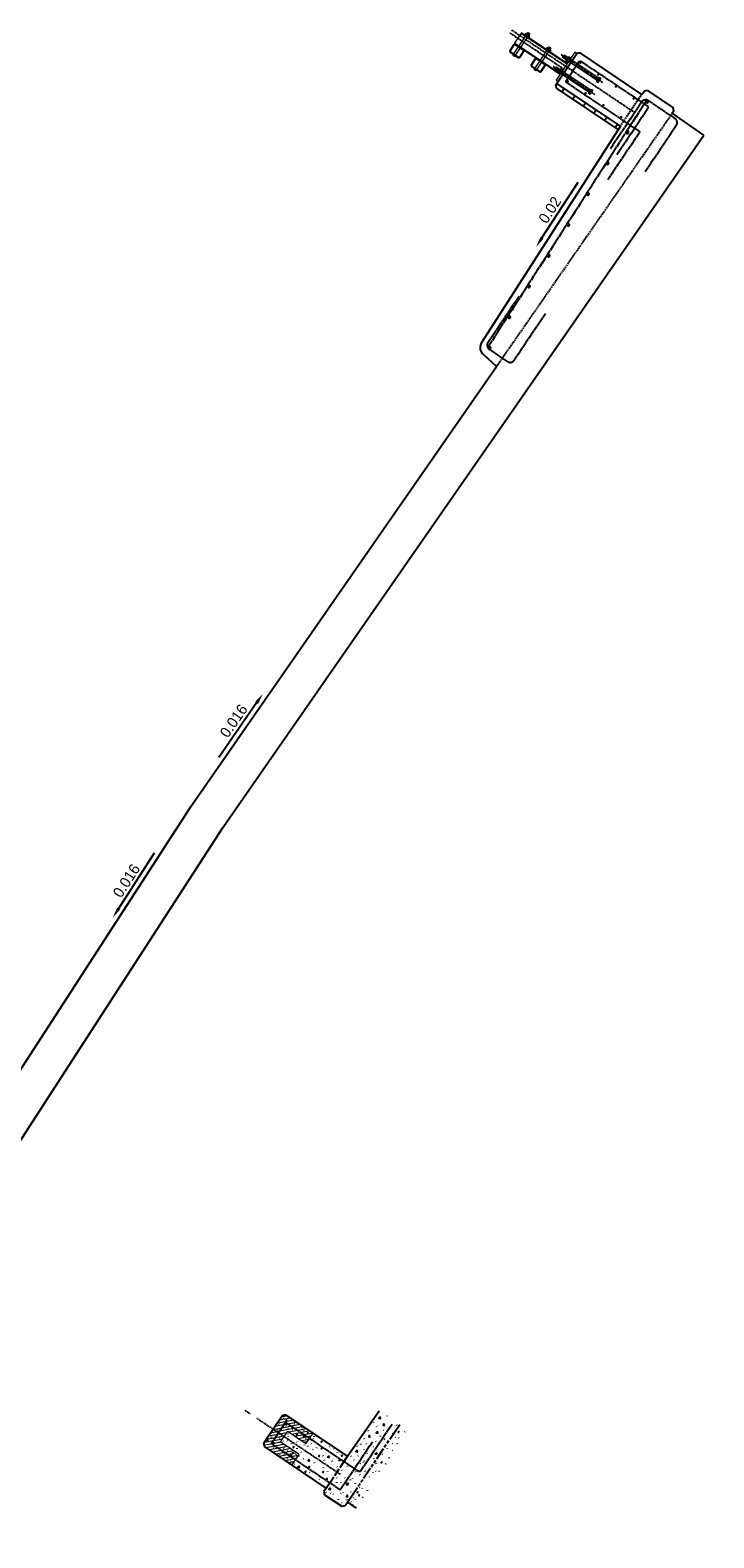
# Model space of a CAD drawing. Header units: inches. Extents: x 26089988 to 26091477, y 7484334 to 7485711.
# Tile 33 of 35: x 26090969 to 26091182, y 7484602 to 7485074. Entities that reach past the tile are written whole.
import ezdxf
from ezdxf import colors
from ezdxf.entities.mleader import LeaderData, LeaderLine
from ezdxf.enums import TextEntityAlignment as Align
from ezdxf.math import Vec2, Vec3

# ---------------------------------------------------------------- set-up
doc = ezdxf.new("R2010")
doc.units = ezdxf.units.IN
doc.header["$MEASUREMENT"] = 0
for name, pattern in [('bcenterline', [0.5, 0.375, -0.03125, 0.0625, -0.03125]), ('bconstruction', [0.46875, 0.25, -0.03125, 0.0625, -0.03125, 0.0625, -0.03125]), ('bhiddenpr', [0.1875, 0.125, -0.0625]), ('brebarpr', [1.5625, 1.5, -0.0625]), ('DGN Style 3', [25.340844, 18.100603, -7.240241]), ('DGN Style 7', [0.034211, 0.015395, -0.006842, 0.005132, -0.006842])]:
    doc.linetypes.add(name, pattern=pattern)
for name, color, linetype in [('BR_P_Gen_Approach_Slab', 30, 'Continuous'), ('BR_P_Gen_Hatch', 253, 'Continuous'), ('BR_P_Gen_Text', 7, 'Continuous'), ('BR_P_Rail_Centerline', 2, 'bcenterline'), ('BR_P_Rail_Hidden', 230, 'bhiddenpr'), ('BR_P_Rail_Object', 230, 'Continuous'), ('BR_P_Rail_Reinforcing', 30, 'brebarpr'), ('BR_P_Rail_Stl_Det_Hidden', 1, 'bhiddenpr'), ('BR_P_Slab_Const_Joint', 5, 'bconstruction')]:
    doc.layers.add(name, color=color, linetype=linetype)
doc.styles.add('Slanted-Normal', font='font31.shx', dxfattribs={"height": 0.14})
doc.styles.get("Standard").update_dxf_attribs({"font": 'arial.ttf'})

# ---------------------------------------------------------------- blocks, each defined once
blk = doc.blocks.new('*U996')
at = {"layer": 'BR_P_Rail_Reinforcing'}
h = blk.add_hatch(color=256, dxfattribs=at)
h.dxf.hatch_style = 1
h.paths.add_polyline_path([(-0.29, 0.23), (-0.33, 0.17, 0.381724), (-0.21, -0.31, 1), (0.21, 0.31, 0.39105)])
blk.add_circle((0, 0), 0.375, dxfattribs=at)
blk = doc.blocks.new('*U995')
at = {"layer": 'BR_P_Rail_Object', "color": 0, "linetype": 'ByBlock', "lineweight": -2, "transparency": 16777216}
for p in [(50.96, 75.99), (44.59, 66.49), (38.22, 56.99), (31.85, 47.5), (25.48, 38), (19.11, 28.5), (12.74, 19), (6.37, 9.5), (0, 0)]:
    blk.add_blockref('*U996', p, dxfattribs=at)
blk = doc.blocks.new('*U1021')
at = {"layer": 'BR_P_Rail_Reinforcing'}
h = blk.add_hatch(color=256, dxfattribs=at)
h.dxf.hatch_style = 1
h.paths.add_polyline_path([(-0.29, 0.23), (-0.33, 0.17, 0.381724), (-0.21, -0.31, 1), (0.21, 0.31, 0.39105)])
blk.add_circle((0, 0), 0.375, dxfattribs=at)
blk = doc.blocks.new('*U1022')
at = {"layer": 'BR_P_Rail_Object', "color": 0, "linetype": 'ByBlock', "lineweight": -2, "transparency": 16777216}
for p in [(80.21, 119.6), (70.18, 104.65), (60.15, 89.7), (50.13, 74.75), (40.1, 59.8), (30.08, 44.85), (20.05, 29.9), (10.03, 14.95), (0, 0)]:
    blk.add_blockref('*U1021', p, dxfattribs=at)

msp = doc.modelspace()

# ---------------------------------------------------------------- hatches: boundary and pattern name
at = {"layer": 'BR_P_Gen_Hatch'}
h = msp.add_hatch(dxfattribs=at)
h.set_pattern_fill('AR-B816', color=256, scale=0.5, angle=56.1527)
h.set_pattern_definition([(56.1527, (26091097.0043, 7484337.405), (-3.3221, 2.227925), []), (146.1527, (26091097.0043, 7484337.405), (-5.550025, -1.094176), [4, -4])])
h.paths.add_polyline_path([(26091133.21, 7485057.23), (26091132.93, 7485056.81), (26091133.14, 7485055.77), (26091152.48, 7485042.8), (26091153.16, 7485043.86)])
at = {"layer": 'BR_P_Rail_Reinforcing', "ltscale": 0.125}
for points in [[(26091140.81, 7485064.06, 0.994578), (26091140.37, 7485063.39, 0.999925), (26091140.81, 7485064.05)], [(26091136.91, 7485058.24, 0.994578), (26091136.47, 7485057.57, 0.999925), (26091136.91, 7485058.24)], [(26091146.37, 7485060.32, 0.994578), (26091145.93, 7485059.66, 0.999925), (26091146.38, 7485060.32)], [(26091142.48, 7485054.51, 0.994578), (26091142.03, 7485053.84, 0.999925), (26091142.48, 7485054.51)], [(26091151.94, 7485056.59, 0.994578), (26091151.5, 7485055.92, 0.999925), (26091151.94, 7485056.59)], [(26091157.5, 7485052.86, 0.994578), (26091157.06, 7485052.19, 0.999925), (26091157.51, 7485052.86)], [(26091148.04, 7485050.78, 0.994578), (26091147.6, 7485050.11, 0.999925), (26091148.04, 7485050.78)], [(26091153.6, 7485047.05, 0.994578), (26091153.16, 7485046.38, 0.999925), (26091153.61, 7485047.04)], [(26091048.33, 7484637.33, -0.994578), (26091048.78, 7484637.99, -0.999925), (26091048.33, 7484637.33)], [(26091053.89, 7484633.6, -0.994578), (26091054.34, 7484634.26, -0.999925), (26091053.9, 7484633.6)], [(26091044.43, 7484631.52, -0.994578), (26091044.88, 7484632.18, -0.999925), (26091044.43, 7484631.52)], [(26091049.99, 7484627.79, -0.994578), (26091050.44, 7484628.45, -0.999925), (26091050, 7484627.78)], [(26091059.46, 7484629.87, -0.994578), (26091059.91, 7484630.53, -0.999925), (26091059.46, 7484629.87)], [(26091055.56, 7484624.06, -0.994578), (26091056.01, 7484624.72, -0.999925), (26091055.56, 7484624.05)], [(26091065.02, 7484626.14, -0.994578), (26091065.47, 7484626.8, -0.999925), (26091065.03, 7484626.13)], [(26091061.12, 7484620.32, -0.994578), (26091061.57, 7484620.99, -0.999925), (26091061.13, 7484620.32)]]:
    msp.add_hatch(color=256, dxfattribs=at).paths.add_polyline_path(points)

# ---------------------------------------------------------------- linework, layer by layer
at = {"layer": 'BR_P_Gen_Approach_Slab'}
for p, q in [((26091159.84, 7485053.83), (26091160.54, 7485054.86)), ((26091161.58, 7485055.07), (26091160.54, 7485054.86)), ((26091161.58, 7485055.07), (26091169.66, 7485049.65)), ((26091169.85, 7485048.61), (26091169.36, 7485047.91)), ((26091179.23, 7485041.06), (26091169.36, 7485047.91)), ((26091169.85, 7485048.61), (26091169.66, 7485049.65)), ((26091153.16, 7485043.86), (26091109.75, 7484976.25)), ((26091028.39, 7484823.87), (26091179.23, 7485041.06)), ((26091114.38, 7484968.72), (26091110.28, 7484972.4)), ((26091018.54, 7484830.71), (26091114.38, 7484968.72)), ((26091018.54, 7484830.71), (26090927.23, 7484689.67)), ((26091028.61, 7484824.19), (26090884.91, 7484602.21))]:
    msp.add_line(p, q, dxfattribs=at)
msp.add_arc((26091112.28, 7484974.63), 3, 147.2985, 228.0979, dxfattribs=at)
at = {"layer": 'BR_P_Gen_Hatch'}
for p, q in [((26091046.43, 7484637.66), (26091046.32, 7484637.81)), ((26091047.83, 7484639.53), (26091047.72, 7484639.69)), ((26091050.61, 7484638.7), (26091050.62, 7484638.67)), ((26091051.19, 7484637.91), (26091051.14, 7484637.78)), ((26091075.93, 7484638.31), (26091075.87, 7484638.19)), ((26091077.7, 7484641.63), (26091077.59, 7484641.78)), ((26091080.09, 7484640.39), (26091080.05, 7484640.29)), ((26091083.3, 7484637.38), (26091083.2, 7484637.54)), ((26091043.93, 7484633.77), (26091043.87, 7484633.65)), ((26091045.99, 7484635.79), (26091045.88, 7484635.94)), ((26091046.46, 7484633.42), (26091046.41, 7484633.29)), ((26091049.01, 7484632.46), (26091048.91, 7484632.61)), ((26091049.07, 7484634.78), (26091049.09, 7484634.61)), ((26091049.19, 7484636.41), (26091049.13, 7484636.28)), ((26091049.19, 7484634.06), (26091049.21, 7484633.89)), ((26091050.65, 7484635.86), (26091050.54, 7484636.01)), ((26091053.6, 7484636.68), (26091053.61, 7484636.51)), ((26091054.06, 7484635.85), (26091054, 7484635.73)), ((26091054.74, 7484633.28), (26091054.69, 7484633.15)), ((26091057.16, 7484633.04), (26091057.05, 7484633.19)), ((26091057.33, 7484634.03), (26091057.35, 7484633.86)), ((26091073.13, 7484633.14), (26091073.03, 7484633.29)), ((26091074.4, 7484635.63), (26091074.29, 7484635.78)), ((26091077.08, 7484636.95), (26091076.97, 7484637.1)), ((26091077.98, 7484634.05), (26091077.92, 7484633.92)), ((26091078.04, 7484634.11), (26091077.99, 7484633.98)), ((26091078.98, 7484636.05), (26091078.99, 7484635.87)), ((26091079.41, 7484632.94), (26091079.3, 7484633.1)), ((26091082.04, 7484634.89), (26091081.93, 7484635.05)), ((26091082.77, 7484633.72), (26091082.72, 7484633.6)), ((26091083.9, 7484633.39), (26091083.79, 7484633.54)), ((26091085.7, 7484635.41), (26091085.65, 7484635.28)), ((26091044.78, 7484630.27), (26091044.68, 7484630.42)), ((26091046.6, 7484628.13), (26091046.49, 7484628.28)), ((26091047.8, 7484632.33), (26091047.69, 7484632.49)), ((26091047.96, 7484630.18), (26091047.86, 7484630.33)), ((26091048.08, 7484628.29), (26091047.98, 7484628.44)), ((26091049, 7484629.47), (26091048.95, 7484629.35)), ((26091050.37, 7484631.68), (26091050.26, 7484631.83)), ((26091050.59, 7484628.97), (26091050.53, 7484628.84)), ((26091051.63, 7484628.27), (26091051.58, 7484628.14)), ((26091051.93, 7484630.27), (26091051.94, 7484630.1)), ((26091052.08, 7484632.15), (26091051.97, 7484632.3)), ((26091052.7, 7484627.68), (26091052.59, 7484627.83)), ((26091053.22, 7484629.15), (26091053.24, 7484628.98)), ((26091054.18, 7484631.35), (26091054.19, 7484631.18)), ((26091054.56, 7484632.35), (26091054.51, 7484632.22)), ((26091055.27, 7484630.96), (26091055.29, 7484630.79)), ((26091056.57, 7484631.48), (26091056.46, 7484631.63)), ((26091057.08, 7484629.74), (26091056.98, 7484629.9)), ((26091058.08, 7484630.45), (26091058.03, 7484630.32)), ((26091060.16, 7484627.78), (26091060.06, 7484627.93)), ((26091062.12, 7484630.74), (26091062.07, 7484630.61)), ((26091063.59, 7484629.98), (26091063.53, 7484630.08)), ((26091064.55, 7484629.04), (26091064.5, 7484628.91)), ((26091069.05, 7484627.69), (26091068.94, 7484627.84)), ((26091071.05, 7484630.82), (26091070.95, 7484630.98)), ((26091071.08, 7484627.89), (26091071.03, 7484627.77)), ((26091071.88, 7484631.6), (26091071.83, 7484631.47)), ((26091072.91, 7484629.98), (26091072.85, 7484629.86)), ((26091073.76, 7484631.48), (26091073.65, 7484631.63)), ((26091074.01, 7484628.45), (26091073.91, 7484628.61)), ((26091076.04, 7484630.58), (26091075.93, 7484630.73)), ((26091076.79, 7484632.21), (26091076.69, 7484632.36)), ((26091078.79, 7484628.26), (26091078.68, 7484628.42)), ((26091080.34, 7484630.16), (26091080.24, 7484630.31)), ((26091081.81, 7484631.74), (26091081.76, 7484631.61)), ((26091081.85, 7484629.59), (26091081.8, 7484629.46)), ((26091083.44, 7484631.57), (26091083.34, 7484631.72)), ((26091049.01, 7484626.81), (26091048.95, 7484626.89)), ((26091050.06, 7484626.24), (26091050, 7484626.12)), ((26091051.35, 7484625.12), (26091051.25, 7484625.28)), ((26091053.99, 7484626.94), (26091053.94, 7484626.82)), ((26091057.58, 7484625.58), (26091057.47, 7484625.74)), ((26091060.17, 7484624.27), (26091060.12, 7484624.14)), ((26091060.6, 7484626.44), (26091060.49, 7484626.6)), ((26091061.53, 7484623.11), (26091061.48, 7484622.98)), ((26091062.93, 7484626.28), (26091062.94, 7484626.11)), ((26091064.62, 7484624.32), (26091064.51, 7484624.47)), ((26091066.07, 7484623.25), (26091065.97, 7484623.4)), ((26091067.89, 7484624.57), (26091067.78, 7484624.73)), ((26091069.88, 7484626.51), (26091069.78, 7484626.66)), ((26091071.79, 7484625.61), (26091071.8, 7484625.44)), ((26091072.85, 7484625.82), (26091072.74, 7484625.98)), ((26091073.08, 7484626.17), (26091072.98, 7484626.32)), ((26091073.42, 7484623.01), (26091073.31, 7484623.16)), ((26091076.11, 7484626.95), (26091076.01, 7484627.1)), ((26091076.71, 7484622.95), (26091076.6, 7484623.1)), ((26091076.81, 7484625.39), (26091076.7, 7484625.55)), ((26091077.82, 7484623), (26091077.71, 7484623.15)), ((26091079.69, 7484625.37), (26091079.64, 7484625.24)), ((26091079.75, 7484625.42), (26091079.7, 7484625.3)), ((26091080.69, 7484627.36), (26091080.7, 7484627.19)), ((26091055.99, 7484622.53), (26091055.88, 7484622.68)), ((26091059.08, 7484620.36), (26091058.98, 7484620.52)), ((26091064.34, 7484619.63), (26091064.35, 7484619.46)), ((26091064.53, 7484620.88), (26091064.42, 7484621.03)), ((26091065.72, 7484619.55), (26091065.66, 7484619.42)), ((26091067.04, 7484620.88), (26091066.93, 7484621.04)), ((26091068.63, 7484620.43), (26091068.58, 7484620.3)), ((26091069.36, 7484620.75), (26091069.31, 7484620.63)), ((26091070.15, 7484619.27), (26091070.09, 7484619.15)), ((26091070.34, 7484622.8), (26091070.23, 7484622.95)), ((26091071.77, 7484621.84), (26091071.66, 7484621.99)), ((26091074.62, 7484621.3), (26091074.57, 7484621.17)), ((26091075.73, 7484622.71), (26091075.68, 7484622.59)), ((26091061.06, 7484616.31), (26091060.95, 7484616.47)), ((26091062.69, 7484616.07), (26091062.59, 7484616.22)), ((26091063.43, 7484615.73), (26091063.32, 7484615.89)), ((26091064.9, 7484614.3), (26091064.91, 7484614.13)), ((26091065.69, 7484616.1), (26091065.64, 7484615.97)), ((26091066.37, 7484616.55), (26091066.32, 7484616.42)), ((26091067.65, 7484614.02), (26091067.55, 7484614.17)), ((26091068.92, 7484616.51), (26091068.81, 7484616.66)), ((26091069.64, 7484614.73), (26091069.58, 7484614.6)), ((26091070.19, 7484614.32), (26091070.14, 7484614.19)), ((26091071.6, 7484617.83), (26091071.49, 7484617.98)), ((26091072.49, 7484617.51), (26091072.38, 7484617.67)), ((26091072.5, 7484614.93), (26091072.44, 7484614.8)), ((26091072.56, 7484614.99), (26091072.51, 7484614.86)), ((26091073.9, 7484617.1), (26091073.92, 7484616.93)), ((26091065.98, 7484613.2), (26091065.93, 7484613.08)), ((26091069.07, 7484613.33), (26091068.97, 7484613.48)), ((26091069.52, 7484612.51), (26091069.41, 7484612.66))]:
    msp.add_line(p, q, dxfattribs=at)
at = {"layer": 'BR_P_Gen_Hatch', "flags": 128}
for points in [[(26091048.91, 7484638.92), (26091048.75, 7484639.13), (26091048.59, 7484638.95), (26091048.91, 7484638.92)], [(26091078.24, 7484639.55), (26091077.93, 7484639.97), (26091077.61, 7484639.62), (26091078.24, 7484639.55)], [(26091079.35, 7484637.32), (26091079.17, 7484637.84), (26091078.91, 7484637.43), (26091079.34, 7484637.32)], [(26091043.06, 7484632.55), (26091042.9, 7484632.76), (26091042.74, 7484632.58), (26091043.06, 7484632.55)], [(26091052.15, 7484634.33), (26091052, 7484634.54), (26091051.84, 7484634.36), (26091052.15, 7484634.33)], [(26091055.58, 7484635.01), (26091055.42, 7484635.22), (26091055.26, 7484635.04), (26091055.58, 7484635.01)], [(26091074.9, 7484633.83), (26091074.55, 7484634.25), (26091074.45, 7484633.78), (26091074.89, 7484633.83)], [(26091077.42, 7484634.99), (26091077.11, 7484635.41), (26091076.79, 7484635.06), (26091077.42, 7484634.99)], [(26091083.98, 7484635.26), (26091083.82, 7484635.47), (26091083.66, 7484635.29), (26091083.98, 7484635.26)], [(26091051.1, 7484630.52), (26091050.94, 7484630.73), (26091050.79, 7484630.56), (26091051.1, 7484630.52)], [(26091059.05, 7484627.82), (26091058.88, 7484628.03), (26091058.82, 7484627.8), (26091059.05, 7484627.82)], [(26091059.89, 7484632.19), (26091059.74, 7484632.4), (26091059.58, 7484632.22), (26091059.89, 7484632.19)], [(26091066.24, 7484627.89), (26091066.08, 7484628.1), (26091065.93, 7484627.92), (26091066.24, 7484627.89)], [(26091071.05, 7484629.11), (26091070.74, 7484629.54), (26091070.42, 7484629.18), (26091071.05, 7484629.11)], [(26091077.11, 7484628.38), (26091076.8, 7484628.81), (26091076.48, 7484628.45), (26091077.11, 7484628.38)], [(26091052.82, 7484624.26), (26091052.51, 7484624.68), (26091052.19, 7484624.33), (26091052.82, 7484624.26)], [(26091054.86, 7484622.87), (26091054.7, 7484623.08), (26091054.54, 7484622.9), (26091054.86, 7484622.87)], [(26091055.91, 7484626.19), (26091055.73, 7484626.71), (26091055.47, 7484626.3), (26091055.9, 7484626.19)], [(26091062.15, 7484627.36), (26091061.83, 7484627.78), (26091061.52, 7484627.43), (26091062.15, 7484627.36)], [(26091078.66, 7484625.77), (26091078.5, 7484625.98), (26091078.34, 7484625.81), (26091078.66, 7484625.77)], [(26091060.36, 7484622.74), (26091060.21, 7484622.95), (26091060.05, 7484622.77), (26091060.36, 7484622.74)], [(26091068.14, 7484618.86), (26091067.82, 7484619.29), (26091067.5, 7484618.93), (26091068.14, 7484618.86)], [(26091062.57, 7484617.34), (26091062.26, 7484617.76), (26091061.94, 7484617.41), (26091062.57, 7484617.34)], [(26091067.89, 7484615.01), (26091067.71, 7484615.53), (26091067.44, 7484615.12), (26091067.88, 7484615.01)], [(26091071.12, 7484616.41), (26091070.96, 7484616.62), (26091070.8, 7484616.44), (26091071.12, 7484616.41)], [(26091071.6, 7484615.42), (26091071.45, 7484615.63), (26091071.29, 7484615.45), (26091071.6, 7484615.42)]]:
    msp.add_lwpolyline(points, dxfattribs=at)
at = {"layer": 'BR_P_Rail_Centerline', "linetype": 'DGN Style 7'}
for p, q in [((26091118.55, 7485073.09), (26091135.38, 7485061.8)), ((26091157.61, 7485048.1), (26091119.11, 7485073.92)), ((26091145.17, 7485053.73), (26091131.93, 7485062.61)), ((26091147.68, 7485057.46), (26091134.44, 7485066.35)), ((26091037.33, 7484640.97), (26091035.67, 7484642.09)), ((26091065.57, 7484622.04), (26091039.27, 7484639.68))]:
    msp.add_line(p, q, dxfattribs=at)
at = {"layer": 'BR_P_Rail_Hidden', "color": 1, "linetype": 'DGN Style 3', "lineweight": 13}
for p, q in [((26091136.38, 7485063.3), (26091122.05, 7485072.91)), ((26091119.53, 7485066.41), (26091119.65, 7485066.59)), ((26091119.65, 7485066.59), (26091120.43, 7485066.07)), ((26091120.04, 7485069.92), (26091134.37, 7485060.31)), ((26091120.43, 7485066.07), (26091120.31, 7485065.88)), ((26091134.26, 7485060.14), (26091133.58, 7485060.6))]:
    msp.add_line(p, q, dxfattribs=at)
at = {"layer": 'BR_P_Rail_Hidden', "color": 1, "linetype": 'DGN Style 3'}
for p, q in [((26091123.56, 7485072.14), (26091123.94, 7485072.71)), ((26091124.08, 7485071.79), (26091124.46, 7485072.36)), ((26091130.21, 7485067.68), (26091130.59, 7485068.25)), ((26091130.73, 7485067.33), (26091131.11, 7485067.9))]:
    msp.add_line(p, q, dxfattribs=at)
at = {"layer": 'BR_P_Rail_Hidden', "color": 1, "lineweight": 13}
for p, q in [((26091126.18, 7485061.95), (26091126.3, 7485062.13)), ((26091126.3, 7485062.13), (26091127.08, 7485061.61)), ((26091127.08, 7485061.61), (26091126.96, 7485061.43))]:
    msp.add_line(p, q, dxfattribs=at)
at = {"layer": 'BR_P_Rail_Hidden', "color": 1, "linetype": 'DGN Style 3', "lineweight": 13, "flags": 128}
msp.add_lwpolyline([(26091119.75, 7485066.32), (26091119.81, 7485066.41), (26091120.2, 7485066.15), (26091120.14, 7485066.06)], close=True, dxfattribs=at)
at = {"layer": 'BR_P_Rail_Hidden', "color": 1, "lineweight": 13, "flags": 128}
msp.add_lwpolyline([(26091126.4, 7485061.86), (26091126.46, 7485061.95), (26091126.85, 7485061.69), (26091126.79, 7485061.6)], close=True, dxfattribs=at)
at = {"layer": 'BR_P_Rail_Object', "color": 4, "linetype": 'Continuous', "lineweight": 13}
for p, q in [((26091119.8, 7485066.53), (26091123.56, 7485072.14)), ((26091124.08, 7485071.79), (26091120.32, 7485066.18)), ((26091123.22, 7485072.36), (26091123.53, 7485072.83)), ((26091123.52, 7485072.16), (26091123.83, 7485072.63)), ((26091123.75, 7485072.84), (26091124.65, 7485072.23)), ((26091123.94, 7485072.71), (26091124.26, 7485073.18)), ((26091123.98, 7485072.68), (26091124.43, 7485072.38)), ((26091124.08, 7485072.69), (26091124.39, 7485072.48)), ((26091124.1, 7485072.83), (26091124.51, 7485072.55)), ((26091124.12, 7485071.76), (26091124.43, 7485072.23)), ((26091124.22, 7485072.9), (26091124.53, 7485072.69)), ((26091124.24, 7485073.04), (26091124.65, 7485072.76)), ((26091124.26, 7485073.18), (26091124.77, 7485072.83)), ((26091124.73, 7485072.03), (26091124.42, 7485071.56)), ((26091124.77, 7485072.83), (26091124.46, 7485072.36)), ((26091126.45, 7485062.07), (26091130.21, 7485067.68)), ((26091130.73, 7485067.33), (26091126.96, 7485061.72)), ((26091129.87, 7485067.91), (26091130.18, 7485068.37)), ((26091130.17, 7485067.71), (26091130.48, 7485068.17)), ((26091130.4, 7485068.38), (26091131.3, 7485067.77)), ((26091130.59, 7485068.25), (26091130.9, 7485068.72)), ((26091130.62, 7485068.23), (26091131.07, 7485067.92)), ((26091130.73, 7485068.23), (26091131.04, 7485068.02)), ((26091130.75, 7485068.37), (26091131.16, 7485068.09)), ((26091130.77, 7485067.3), (26091131.08, 7485067.77)), ((26091130.87, 7485068.44), (26091131.18, 7485068.23)), ((26091130.89, 7485068.58), (26091131.3, 7485068.3)), ((26091130.9, 7485068.72), (26091131.42, 7485068.37)), ((26091131.38, 7485067.57), (26091131.07, 7485067.1)), ((26091131.42, 7485068.37), (26091131.11, 7485067.9))]:
    msp.add_line(p, q, dxfattribs=at)
at = {"layer": 'BR_P_Rail_Object', "color": 5, "lineweight": 0}
for p, q in [((26091122.16, 7485073.08), (26091119.93, 7485069.75)), ((26091136.49, 7485063.46), (26091122.16, 7485073.08)), ((26091119.93, 7485069.75), (26091120.34, 7485069.47)), ((26091122.84, 7485067.8), (26091126.99, 7485065.02)), ((26091129.48, 7485063.34), (26091133.58, 7485060.6))]:
    msp.add_line(p, q, dxfattribs=at)
at = {"layer": 'BR_P_Rail_Object'}
for p, q in [((26091132.93, 7485056.81), (26091139.48, 7485066.58)), ((26091140.52, 7485066.78), (26091139.48, 7485066.58)), ((26091159.84, 7485053.83), (26091140.52, 7485066.78)), ((26091153.16, 7485043.86), (26091133.21, 7485057.23)), ((26091133.14, 7485055.77), (26091132.93, 7485056.81)), ((26091152.46, 7485042.82), (26091133.14, 7485055.77)), ((26091067.8, 7484627.76), (26091077.7, 7484642)), ((26091047.45, 7484640.51), (26091041.61, 7484631.79)), ((26091048.49, 7484640.71), (26091047.45, 7484640.51)), ((26091067.8, 7484627.76), (26091048.49, 7484640.71)), ((26091041.81, 7484630.75), (26091041.61, 7484631.79)), ((26091061.12, 7484617.8), (26091041.81, 7484630.75)), ((26091061.12, 7484617.8), (26091060.42, 7484616.76)), ((26091060.42, 7484616.76), (26091060.63, 7484615.72)), ((26091060.63, 7484615.72), (26091066.03, 7484612.1)), ((26091066.03, 7484612.1), (26091067.07, 7484612.3)), ((26091067.07, 7484612.3), (26091067.76, 7484613.34)), ((26091067.76, 7484613.34), (26091070.53, 7484611.48))]:
    msp.add_line(p, q, dxfattribs=at)
at = {"layer": 'BR_P_Rail_Object', "color": 241, "lineweight": 13}
for p, q in [((26091138.86, 7485067), (26091133.01, 7485058.27)), ((26091139.48, 7485066.58), (26091138.86, 7485067)), ((26091133.01, 7485058.27), (26091133.63, 7485057.85))]:
    msp.add_line(p, q, dxfattribs=at)
at = {"layer": 'BR_P_Rail_Object', "color": 151, "lineweight": 13}
for p, q in [((26091132.57, 7485061.65), (26091133.05, 7485062.38)), ((26091132.74, 7485061.69), (26091133.09, 7485062.21)), ((26091132.88, 7485061.67), (26091133.16, 7485062.09)), ((26091132.95, 7485061.55), (26091133.3, 7485062.07)), ((26091134.21, 7485061.61), (26091133.05, 7485062.38)), ((26091133.09, 7485061.53), (26091133.36, 7485061.95)), ((26091133.15, 7485061.41), (26091133.5, 7485061.93)), ((26091133.29, 7485061.39), (26091133.57, 7485061.81)), ((26091133.36, 7485061.27), (26091133.71, 7485061.79)), ((26091134.31, 7485061.76), (26091133.62, 7485060.73)), ((26091134.57, 7485061.84), (26091135.14, 7485061.45)), ((26091135.07, 7485065.39), (26091135.56, 7485066.12)), ((26091136.23, 7485064.62), (26091135.07, 7485065.39)), ((26091135.25, 7485065.43), (26091135.6, 7485065.95)), ((26091135.39, 7485065.41), (26091135.66, 7485065.83)), ((26091135.45, 7485065.29), (26091135.8, 7485065.81)), ((26091136.72, 7485065.35), (26091135.56, 7485066.12)), ((26091135.59, 7485065.27), (26091135.87, 7485065.69)), ((26091135.66, 7485065.15), (26091136.01, 7485065.67)), ((26091135.8, 7485065.13), (26091136.08, 7485065.55)), ((26091135.87, 7485065.01), (26091136.22, 7485065.53)), ((26091136.01, 7485064.99), (26091136.29, 7485065.41)), ((26091136.08, 7485064.87), (26091136.43, 7485065.39)), ((26091136.82, 7485065.5), (26091136.13, 7485064.46)), ((26091136.72, 7485063.81), (26091136.15, 7485064.2)), ((26091136.22, 7485064.85), (26091136.5, 7485065.27)), ((26091136.38, 7485064.54), (26091136.96, 7485064.16)), ((26091136.85, 7485065.23), (26091137.42, 7485064.85)), ((26091137.08, 7485065.58), (26091137.65, 7485065.19)), ((26091133.72, 7485060.88), (26091132.57, 7485061.65)), ((26091133.5, 7485061.25), (26091133.78, 7485061.67)), ((26091133.57, 7485061.13), (26091133.92, 7485061.65)), ((26091134.22, 7485060.07), (26091133.65, 7485060.46)), ((26091133.71, 7485061.11), (26091133.99, 7485061.53)), ((26091133.88, 7485060.8), (26091134.45, 7485060.42)), ((26091134.34, 7485061.49), (26091134.91, 7485061.11))]:
    msp.add_line(p, q, dxfattribs=at)
at = {"layer": 'BR_P_Rail_Object', "lineweight": 13}
for p, q in [((26091045.97, 7484638.05), (26091045.78, 7484638.01)), ((26091050.99, 7484639.04), (26091045.97, 7484638.05)), ((26091051.16, 7484638.2), (26091046.13, 7484637.21)), ((26091051.32, 7484637.36), (26091046.3, 7484636.37)), ((26091049.99, 7484639.71), (26091046.45, 7484639.01)), ((26091048.99, 7484640.38), (26091047.12, 7484640.01)), ((26091052, 7484638.36), (26091051.16, 7484638.2)), ((26091053, 7484637.69), (26091051.32, 7484637.36)), ((26091046.96, 7484633.02), (26091041.94, 7484632.03)), ((26091046.8, 7484633.86), (26091042.42, 7484633)), ((26091046.63, 7484634.7), (26091043.09, 7484634)), ((26091046.47, 7484635.54), (26091043.76, 7484635)), ((26091046.3, 7484636.37), (26091044.43, 7484636)), ((26091046.13, 7484637.21), (26091045.11, 7484637.01)), ((26091051.49, 7484636.53), (26091046.47, 7484635.54)), ((26091048.64, 7484635.09), (26091046.63, 7484634.7)), ((26091047.97, 7484634.09), (26091046.8, 7484633.86)), ((26091047.29, 7484633.09), (26091046.96, 7484633.02)), ((26091051.65, 7484635.69), (26091049.45, 7484635.25)), ((26091051.82, 7484634.85), (26091050.45, 7484634.58)), ((26091051.98, 7484634.01), (26091051.46, 7484633.91)), ((26091054, 7484637.02), (26091051.49, 7484636.53)), ((26091055, 7484636.35), (26091051.65, 7484635.69)), ((26091056, 7484635.68), (26091051.82, 7484634.85)), ((26091057.01, 7484635), (26091051.98, 7484634.01)), ((26091056.33, 7484634), (26091052.46, 7484633.24)), ((26091055.66, 7484633), (26091053.46, 7484632.57)), ((26091041.94, 7484632.03), (26091041.74, 7484632)), ((26091042.1, 7484631.2), (26091041.74, 7484631.12)), ((26091046.93, 7484632.15), (26091042.1, 7484631.2)), ((26091047.29, 7484631.35), (26091042.36, 7484630.38)), ((26091047.46, 7484630.51), (26091043.36, 7484629.71)), ((26091047.62, 7484629.67), (26091044.37, 7484629.03)), ((26091047.79, 7484628.84), (26091045.37, 7484628.36)), ((26091047.95, 7484628), (26091046.37, 7484627.69)), ((26091047.91, 7484631.47), (26091047.29, 7484631.35)), ((26091048.91, 7484630.8), (26091047.46, 7484630.51)), ((26091049.92, 7484630.13), (26091047.62, 7484629.67)), ((26091050.92, 7484629.45), (26091047.79, 7484628.84)), ((26091051.92, 7484628.78), (26091047.95, 7484628)), ((26091052.3, 7484627.99), (26091048.12, 7484627.16)), ((26091054.99, 7484632), (26091054.46, 7484631.89)), ((26091048.12, 7484627.16), (26091047.37, 7484627.02)), ((26091051.63, 7484626.99), (26091048.37, 7484626.34)), ((26091050.96, 7484625.98), (26091049.38, 7484625.67))]:
    msp.add_line(p, q, dxfattribs=at)
at = {"layer": 'BR_P_Rail_Object', "linetype": 'Continuous', "lineweight": 13}
for p, q in [((26091048.78, 7484635.3), (26091046.92, 7484632.54)), ((26091054.78, 7484631.68), (26091049.24, 7484635.4)), ((26091054.78, 7484631.68), (26091057.01, 7484635)), ((26091052.55, 7484628.36), (26091047.01, 7484632.07)), ((26091052.55, 7484628.36), (26091050.32, 7484625.04))]:
    msp.add_line(p, q, dxfattribs=at)
at = {"layer": 'BR_P_Rail_Object', "color": 2, "lineweight": 0, "flags": 128}
for points in [[(26091118.67, 7485066.98), (26091121.16, 7485065.31, 0.414214), (26091121.86, 7485065.45), (26091122.97, 7485067.11, 0.414214), (26091122.84, 7485067.8), (26091120.34, 7485069.47, 0.414214), (26091119.65, 7485069.34), (26091118.53, 7485067.68, 0.414214)], [(26091118.81, 7485067.19), (26091121.3, 7485065.52, 0.414214), (26091121.65, 7485065.59), (26091122.77, 7485067.25, 0.414214), (26091122.7, 7485067.6), (26091120.2, 7485069.27, 0.414214), (26091119.86, 7485069.2), (26091118.74, 7485067.54, 0.414214)], [(26091125.32, 7485062.52), (26091127.81, 7485060.85, 0.414214), (26091128.51, 7485060.99), (26091129.62, 7485062.65, 0.414214), (26091129.48, 7485063.34), (26091126.99, 7485065.02, 0.414214), (26091126.3, 7485064.88), (26091125.18, 7485063.22, 0.414214)], [(26091125.46, 7485062.73), (26091127.95, 7485061.06, 0.414214), (26091128.3, 7485061.13), (26091129.41, 7485062.79, 0.414214), (26091129.34, 7485063.14), (26091126.85, 7485064.81, 0.414214), (26091126.5, 7485064.74), (26091125.39, 7485063.08, 0.414214)]]:
    msp.add_lwpolyline(points, format="xyb", close=True, dxfattribs=at)
at = {"layer": 'BR_P_Rail_Object', "color": 5, "lineweight": 0, "extrusion": (0, 0, -1)}
for centre, radius in [((-26091119.5, 7485066.4), 0.025), ((-26091119.5, 7485066.4), 0.0125), ((-26091126.15, 7485061.94), 0.025), ((-26091126.15, 7485061.94), 0.0125)]:
    msp.add_arc(centre, radius, 0.5079, 123.8473, dxfattribs=at)
at = {"layer": 'BR_P_Rail_Object', "color": 5, "lineweight": 13}
for centre in [(26091120.08, 7485066.39), (26091126.73, 7485061.93)]:
    msp.add_arc(centre, 0.608, 179.4921, 292.8133, dxfattribs=at)
at = {"layer": 'BR_P_Rail_Object', "color": 5, "lineweight": 0}
for centre, radius in [((26091120.31, 7485065.85), 0.0125), ((26091120.31, 7485065.85), 0.025), ((26091126.96, 7485061.4), 0.0125), ((26091126.96, 7485061.4), 0.025)]:
    msp.add_arc(centre, radius, 292.8133, 56.1527, dxfattribs=at)
at = {"layer": 'BR_P_Rail_Object', "lineweight": 13, "extrusion": (0, 0, -1)}
for centre, start, end in [((-26091047.2, 7484632.35), 303.8473, 33.8473), ((-26091049.06, 7484635.12), 33.8473, 123.8473)]:
    msp.add_arc(centre, 0.333, start, end, dxfattribs=at)
at = {"layer": 'BR_P_Rail_Object', "color": 4, "linetype": 'Continuous', "lineweight": 13}
for centre, major_axis, ratio in [((26091123.68, 7485072.73), (0.15, -0.1), 0.693482), ((26091123.68, 7485072.73), (0.0749, -0.0502), 0.693482), ((26091124.13, 7485072.43), (0.3, -0.201), 0.34626), ((26091124.13, 7485072.43), (0.15, -0.101), 0.34626), ((26091124.58, 7485072.13), (0.15, -0.1), 0.693482), ((26091124.58, 7485072.13), (0.0749, -0.0502), 0.693482), ((26091130.33, 7485068.27), (0.15, -0.1), 0.693482), ((26091130.33, 7485068.27), (0.0749, -0.0502), 0.693482), ((26091130.78, 7485067.97), (0.3, -0.201), 0.34626), ((26091130.78, 7485067.97), (0.15, -0.101), 0.34626), ((26091131.23, 7485067.67), (0.15, -0.1), 0.693482), ((26091131.23, 7485067.67), (0.0749, -0.0502), 0.693482)]:
    msp.add_ellipse(centre, major_axis=major_axis, ratio=ratio, start_param=0, end_param=3.141593, dxfattribs=at)
at = {"layer": 'BR_P_Rail_Object', "color": 151, "lineweight": 13, "extrusion": (0, 0, -1)}
for centre, major_axis in [((26091134.46, 7485061.66), (-0.116, -0.172)), ((26091134.46, 7485061.66), (-0.0578, -0.0862)), ((26091136.96, 7485065.4), (-0.116, -0.172)), ((26091136.96, 7485065.4), (-0.0578, -0.0862))]:
    msp.add_ellipse(centre, major_axis=major_axis, ratio=0.828916, start_param=0, end_param=3.141593, dxfattribs=at)
at = {"layer": 'BR_P_Rail_Object', "color": 151, "lineweight": 13}
for centre, major_axis, ratio in [((26091136.27, 7485064.37), (0.116, 0.172), 0.828916), ((26091136.27, 7485064.37), (0.0578, 0.0862), 0.828916), ((26091136.62, 7485064.89), (0.231, 0.345), 0.414458), ((26091136.62, 7485064.89), (0.116, 0.172), 0.414458), ((26091133.76, 7485060.63), (0.116, 0.172), 0.828916), ((26091133.76, 7485060.63), (0.0578, 0.0862), 0.828916), ((26091134.11, 7485061.15), (0.231, 0.345), 0.414458), ((26091134.11, 7485061.15), (0.116, 0.172), 0.414458)]:
    msp.add_ellipse(centre, major_axis=major_axis, ratio=ratio, start_param=0, end_param=3.141593, dxfattribs=at)
at = {"layer": 'BR_P_Rail_Reinforcing'}
for p, q in [((26091136.22, 7485058.1), (26091140.23, 7485064.08)), ((26091161.72, 7485050.16), (26091140.79, 7485064.19)), ((26091158.92, 7485042.4), (26091136.33, 7485057.55)), ((26091161.45, 7485052.14), (26091111.86, 7484974.9)), ((26091152.02, 7485034.98), (26091161.82, 7485049.6)), ((26091149.23, 7485027.23), (26091159.03, 7485041.84)), ((26091048.2, 7484638.02), (26091044.19, 7484632.04)), ((26091071.34, 7484622.98), (26091048.75, 7484638.13)), ((26091081.7, 7484637.71), (26091071.9, 7484623.09)), ((26091065.22, 7484617.45), (26091044.29, 7484631.49)), ((26091075.58, 7484632.18), (26091065.78, 7484617.56))]:
    msp.add_line(p, q, dxfattribs=at)
for points in [[(26091150.03, 7485036.92), (26091159.78, 7485051.45, -0.414214), (26091161.86, 7485051.86), (26091170.27, 7485046.23, -0.414214), (26091170.68, 7485044.14), (26091160.93, 7485029.61)], [(26091129.68, 7484985.18), (26091119.93, 7484970.65, -0.414214), (26091117.85, 7484970.24), (26091112.09, 7484974.1, -0.414214), (26091111.68, 7484976.18), (26091121.43, 7484990.71)]]:
    msp.add_lwpolyline(points, format="xyb", dxfattribs=at)
at = {"layer": 'BR_P_Rail_Reinforcing', "extrusion": (0, 0, -1)}
for centre, start, end in [((-26091140.56, 7485063.86), 33.8473, 123.8473), ((-26091136.55, 7485057.88), 303.8473, 33.8473), ((-26091158.7, 7485042.07), 123.8473, 213.8473), ((-26091048.53, 7484637.8), 33.8473, 123.8473), ((-26091044.52, 7484631.82), 303.8473, 33.8473), ((-26091071.56, 7484623.32), 213.8473, 303.8473)]:
    msp.add_arc(centre, 0.4, start, end, dxfattribs=at)
at = {"layer": 'BR_P_Rail_Reinforcing'}
for centre, start, end in [((26091161.49, 7485049.82), 326.1527, 56.1527), ((26091065.45, 7484617.79), 236.1527, 326.1527)]:
    msp.add_arc(centre, 0.4, start, end, dxfattribs=at)
at = {"layer": 'BR_P_Rail_Stl_Det_Hidden', "linetype": 'DGN Style 3', "lineweight": 13}
for p, q in [((26091145.88, 7485058.15), (26091136.94, 7485064.14)), ((26091146.36, 7485058.88), (26091137.43, 7485064.87)), ((26091143.37, 7485054.41), (26091134.44, 7485060.4)), ((26091143.86, 7485055.14), (26091134.92, 7485061.13)), ((26091145.66, 7485057.82), (26091146.58, 7485059.2)), ((26091146.02, 7485057.58), (26091145.66, 7485057.82)), ((26091145.89, 7485058.17), (26091146.25, 7485057.92)), ((26091146.92, 7485058.72), (26091146.23, 7485057.69)), ((26091146.35, 7485058.86), (26091146.71, 7485058.61)), ((26091146.58, 7485059.2), (26091146.95, 7485058.96)), ((26091143.15, 7485054.08), (26091144.07, 7485055.46)), ((26091143.51, 7485053.84), (26091143.15, 7485054.08)), ((26091143.38, 7485054.43), (26091143.74, 7485054.18)), ((26091144.41, 7485054.99), (26091143.72, 7485053.95)), ((26091143.84, 7485055.12), (26091144.21, 7485054.87)), ((26091144.07, 7485055.46), (26091144.44, 7485055.22))]:
    msp.add_line(p, q, dxfattribs=at)
at = {"layer": 'BR_P_Rail_Stl_Det_Hidden', "linetype": 'DGN Style 3', "lineweight": 13, "extrusion": (0, 0, -1)}
for centre, major_axis, ratio in [((26091146.14, 7485057.75), (0.116, 0.172), 0.527711), ((26091146.14, 7485057.75), (0.0578, 0.0862), 0.527711), ((26091146.48, 7485058.27), (0.231, 0.345), 0.263855), ((26091146.48, 7485058.27), (0.116, 0.172), 0.263855), ((26091146.83, 7485058.79), (0.116, 0.172), 0.527711), ((26091146.83, 7485058.79), (0.0578, 0.0862), 0.527711), ((26091143.63, 7485054.01), (0.116, 0.172), 0.527711), ((26091143.63, 7485054.01), (0.0578, 0.0862), 0.527711), ((26091143.98, 7485054.53), (0.231, 0.345), 0.263855), ((26091143.98, 7485054.53), (0.116, 0.172), 0.263855), ((26091144.32, 7485055.05), (0.116, 0.172), 0.527711), ((26091144.32, 7485055.05), (0.0578, 0.0862), 0.527711)]:
    msp.add_ellipse(centre, major_axis=major_axis, ratio=ratio, start_param=0, end_param=3.141593, dxfattribs=at)
at = {"layer": 'BR_P_Slab_Const_Joint'}
for p, q in [((26091153.16, 7485043.86), (26091159.84, 7485053.83)), ((26091169.36, 7485047.91), (26091114.38, 7484968.72))]:
    msp.add_line(p, q, dxfattribs=at)
at = {"layer": 'BR_P_Slab_Const_Joint', "linetype": 'Continuous'}
for p, q in [((26091080.99, 7484633.07), (26091084.1, 7484637.7)), ((26091080.16, 7484631.82), (26091080.71, 7484632.65)), ((26091076.91, 7484626.98), (26091079.04, 7484630.16)), ((26091079.32, 7484630.57), (26091079.88, 7484631.41)), ((26091064.6, 7484622.99), (26091065.16, 7484623.82)), ((26091065.44, 7484624.23), (26091067.8, 7484627.76)), ((26091072.82, 7484620.89), (26091074.96, 7484624.07)), ((26091075.24, 7484624.48), (26091075.79, 7484625.31)), ((26091076.07, 7484625.73), (26091076.63, 7484626.56)), ((26091061.12, 7484617.8), (26091063.49, 7484621.33)), ((26091063.77, 7484621.74), (26091064.32, 7484622.57)), ((26091071.15, 7484618.39), (26091071.71, 7484619.22)), ((26091071.99, 7484619.64), (26091072.54, 7484620.47)), ((26091067.76, 7484613.34), (26091070.87, 7484617.98))]:
    msp.add_line(p, q, dxfattribs=at)

# ---------------------------------------------------------------- block references
at = {"layer": 'BR_P_Rail_Object', "xscale": -1}
for name, p, rotation in [('*U995', (26091161.52, 7485051.57), 113.5425772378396), ('*U1022', (26090878.14, 7484609.15), 293.4006352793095)]:
    msp.add_blockref(name, p, dxfattribs=dict(at, rotation=rotation))

# ---------------------------------------------------------------- texts
at = {"layer": 'BR_P_Gen_Text', "style": 'Slanted-Normal'}
for s, rotation, p in [('0.02', 57.0825, (26091133.33, 7485016.23)), ('0.016', 55.2229, (26091034.37, 7484856.29)), ('0.016', 57.0825, (26091000.88, 7484806.35))]:
    msp.add_text(s, height=3.36, rotation=rotation, dxfattribs=at).set_placement(p, align=Align.BOTTOM_CENTER)

# ---------------------------------------------------------------- leaders
at = {"layer": 'BR_P_Gen_Text'}
ml = msp.add_multileader_mtext('Standard', dxfattribs=at)
ml.set_content('')
ml.set_leader_properties(color=97)
ml.build(insert=Vec2(0, 0))
ml.multileader.update_dxf_attribs({"has_dogleg": 0, "text_right_attachment_type": 3, "dogleg_length": 0.36, "arrow_head_size": 3.38, "scale": 24})
ctx = ml.context
ctx.base_point, ctx.scale, ctx.char_height, ctx.arrow_head_size, ctx.landing_gap_size, ctx.plane_origin, ctx.plane_x_axis, ctx.plane_y_axis = Vec3(26091139.88, 7485026.36), 24, 3.36, 3.38, 2.16, Vec3(26091126.77, 7485006.1), Vec3(0.556981, 0.830525), Vec3(-0.830525, 0.556981)
ctx.right_attachment, ctx.text_align_type = 3, 2
notes = []
notes.append((ctx, [(0, (1, 1, 0), (26091135.07, 7485019.19), (0.556981, 0.830525), 8.64, [(0, [(26091126.77, 7485006.1)], 0, [])])]))
ctx.mtext, ml.multileader.dxf.content_type = None, 0
ml = msp.add_multileader_mtext('Standard', dxfattribs=at)
ml.set_content('')
ml.set_leader_properties(color=97)
ml.build(insert=Vec2(0, 0))
ml.multileader.update_dxf_attribs({"has_dogleg": 0, "text_right_attachment_type": 3, "dogleg_length": 0.36, "arrow_head_size": 3.38, "scale": 24})
ctx = ml.context
ctx.base_point, ctx.scale, ctx.char_height, ctx.arrow_head_size, ctx.landing_gap_size, ctx.plane_origin, ctx.plane_x_axis, ctx.plane_y_axis = Vec3(26091027.49, 7484846.38), 24, 3.36, 3.38, 2.16, Vec3(26091041.26, 7484866.2), Vec3(0.556981, 0.830525), Vec3(-0.830525, 0.556981)
ctx.right_attachment = 3
notes.append((ctx, [(0, (1, 1, 0), (26091032.3, 7484853.56), (-0.556981, -0.830525), 8.64, [(0, [(26091041.26, 7484866.2)], 0, [])])]))
ctx.mtext, ml.multileader.dxf.content_type = None, 0
ml = msp.add_multileader_mtext('Standard', dxfattribs=at)
ml.set_content('')
ml.set_leader_properties(color=97)
ml.build(insert=Vec2(0, 0))
ml.multileader.update_dxf_attribs({"has_dogleg": 0, "text_right_attachment_type": 3, "dogleg_length": 0.36, "arrow_head_size": 3.38, "scale": 24})
ctx = ml.context
ctx.base_point, ctx.scale, ctx.char_height, ctx.arrow_head_size, ctx.landing_gap_size, ctx.plane_origin, ctx.plane_x_axis, ctx.plane_y_axis = Vec3(26091007.44, 7484816.48), 24, 3.36, 3.38, 2.16, Vec3(26090994.33, 7484796.22), Vec3(0.556981, 0.830525), Vec3(-0.830525, 0.556981)
ctx.right_attachment = 3
notes.append((ctx, [(0, (1, 1, 0), (26091002.63, 7484809.31), (0.556981, 0.830525), 8.64, [(0, [(26090994.33, 7484796.22)], 0, [])])]))
ctx.mtext, ml.multileader.dxf.content_type = None, 0
for ctx, leaders in notes:
    for number, flags, end, landing, length, lines in leaders:
        leader = LeaderData()
        leader.index, (leader.has_last_leader_line, leader.has_dogleg_vector, leader.attachment_direction) = number, flags
        leader.last_leader_point, leader.dogleg_vector, leader.dogleg_length = Vec3(end), Vec3(landing), length
        for number, points, colour, breaks in lines:
            line = LeaderLine()
            line.index, line.vertices, line.color, line.breaks = number, Vec3.list(points), colors.encode_raw_color(colour), breaks
            leader.lines.append(line)
        ctx.leaders.append(leader)

doc.saveas('drawing.dxf')
